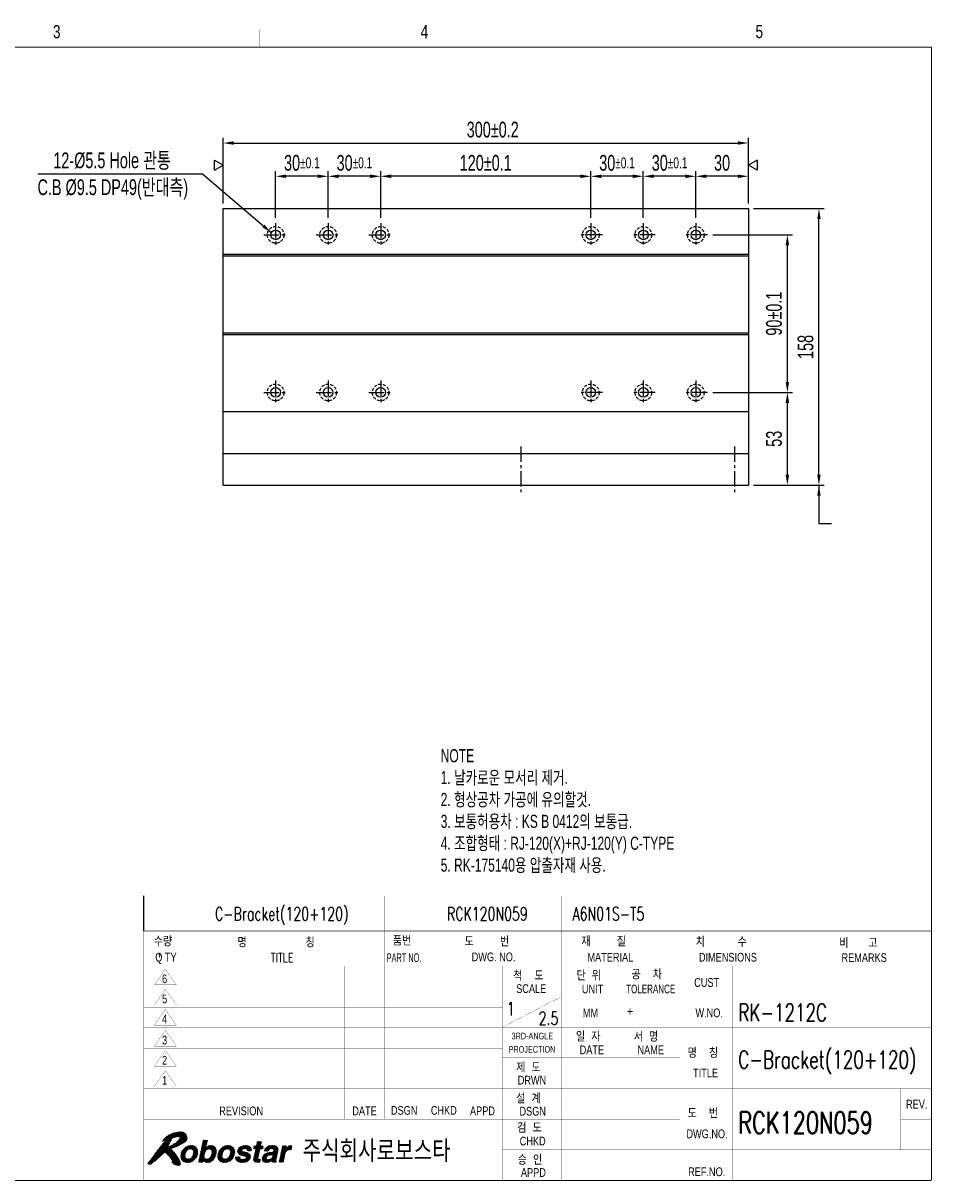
# Model space of a CAD drawing. Extents: x 8372 to 9333, y -7417 to -6742.
# Tile 2 of 2: x 8814 to 9333, y -7404 to -6742. Entities that reach past the tile are written whole.
import ezdxf
from ezdxf.enums import TextEntityAlignment as Align

# ---------------------------------------------------------------- set-up
doc = ezdxf.new("R2010")
doc.units = 0
doc.header["$LTSCALE"] = 7
doc.header["$MEASUREMENT"] = 0
doc.linetypes.add('CENTER', pattern=[2, 1.25, -0.25, 0.25, -0.25])
doc.linetypes.add('HIDDEN', pattern=[0.375, 0.25, -0.125])
doc.layers.get('0').update_dxf_attribs({"linetype": 'CONTINUOUS'})
doc.layers.get('DEFPOINTS').update_dxf_attribs({"linetype": 'CONTINUOUS'})
for name, color, linetype in [('1', 3, 'CENTER'), ('3', 4, 'CONTINUOUS'), ('CENTERLINE', 3, 'CENTER'), ('CL', 3, 'CENTER'), ('DIM', 4, 'CONTINUOUS'), ('DIMENSION', 4, 'CONTINUOUS'), ('HIDDENLINE', 5, 'HIDDEN')]:
    doc.layers.add(name, color=color, linetype=linetype)
doc.styles.add('GHS', font='romans.shx', dxfattribs={"bigfont": 'ghs.shx'})
doc.styles.add('HS', font='txt.shx', dxfattribs={"width": 0.8, "bigfont": 'hs.shx'})
doc.styles.add('KESTD1', font='simplex.shx', dxfattribs={"width": 0.7, "bigfont": 'hgs.shx'})
doc.styles.add('ROMANS', font='ROMANS.shx', dxfattribs={"width": 0.8})
doc.styles.get("Standard").update_dxf_attribs({"font": 'Gulim.ttf', "width": 0.7})
doc.dimstyles.new('A3', dxfattribs={"dimscale": 2, "dimtxt": 3, "dimasz": 2, "dimexe": 1, "dimexo": 1, "dimgap": 1, "dimtad": 1, "dimdec": 4, "dimdsep": 46, "dimtxsty": 'Standard', "dimcen": 2.5, "dimclrd": 4, "dimclre": 4, "dimclrt": 9, "dimazin": 2, "dimtfac": 1, "dimtdec": 4, "dimtmove": 0, "dimatfit": 3, "dimfxl": 0, "dimtolj": 1, "dimarcsym": 0})

# ---------------------------------------------------------------- blocks, each defined once
blk = doc.blocks.new('*X1')
at = {"color": 0}
for p, q in [((8.49, 5.4), (11.07, 7.98)), ((8.51, 5.59), (10.91, 7.99)), ((8.53, 5.79), (10.72, 7.98)), ((8.55, 5.98), (10.52, 7.96)), ((10.39, 7.12), (11.23, 7.96)), ((12.85, 5.52), (15.32, 7.98)), ((12.9, 5.74), (15.11, 7.96)), ((13.14, 6.86), (14.39, 8.11)), ((13.19, 7.09), (14.44, 8.34)), ((13.23, 7.31), (14.48, 8.56)), ((13.28, 7.54), (14.53, 8.79)), ((13.33, 7.76), (14.58, 9.01)), ((13.38, 7.99), (14.6, 9.21)), ((13.42, 8.21), (14.42, 9.21)), ((13.47, 8.44), (14.24, 9.21)), ((13.52, 8.66), (14.07, 9.21)), ((13.57, 8.88), (13.89, 9.21)), ((13.62, 9.11), (13.71, 9.21)), ((14.54, 7.03), (15.5, 7.99)), ((14.81, 7.12), (15.66, 7.97)), ((15.01, 7.14), (15.81, 7.95)), ((16.95, 5.55), (19.39, 7.99)), ((16.97, 5.74), (19.21, 7.98)), ((16.98, 5.94), (19.01, 7.96)), ((17.04, 6.17), (18.81, 7.94)), ((18.58, 7), (19.55, 7.97)), ((18.88, 7.13), (19.71, 7.95)), ((21.49, 6.55), (22.9, 7.96)), ((21.51, 6.39), (23.09, 7.98)), ((21.52, 6.23), (23.28, 7.99)), ((21.59, 6.13), (23.45, 7.99)), ((22.87, 7.23), (23.62, 7.98)), ((23.07, 7.25), (23.77, 7.95)), ((25.14, 7.2), (26.85, 8.91)), ((25.31, 7.2), (26.97, 8.85)), ((25.49, 7.2), (26.92, 8.63)), ((25.53, 6.71), (26.78, 7.95)), ((25.58, 6.93), (26.83, 8.18)), ((25.63, 7.15), (26.88, 8.4)), ((25.82, 8.05), (26.67, 8.91)), ((25.86, 8.28), (26.5, 8.91)), ((25.91, 8.5), (26.32, 8.91)), ((25.96, 8.73), (26.14, 8.91)), ((27.64, 6.69), (28.89, 7.94)), ((27.81, 6.69), (29.1, 7.98)), ((27.99, 6.69), (29.29, 7.99)), ((28.17, 6.69), (29.47, 8)), ((28.34, 6.69), (29.64, 7.99)), ((29.02, 7.19), (29.81, 7.98)), ((29.22, 7.21), (29.95, 7.95)), ((31.21, 5.32), (33.89, 7.99)), ((31.26, 5.54), (33.71, 7.99)), ((31.31, 5.76), (33.51, 7.97)), ((8.52, 5.25), (9.68, 6.41)), ((8.55, 5.1), (9.59, 6.15)), ((8.58, 4.96), (9.54, 5.92)), ((8.62, 6.23), (10.31, 7.92)), ((8.64, 4.84), (9.52, 5.72)), ((8.7, 6.49), (10.04, 7.84)), ((8.7, 4.73), (9.52, 5.54)), ((8.77, 4.61), (9.54, 5.39)), ((8.88, 6.84), (9.71, 7.68)), ((9.99, 4.07), (12.42, 6.5)), ((10.17, 4.08), (12.4, 6.3)), ((10.37, 4.1), (12.38, 6.1)), ((10.58, 4.12), (12.32, 5.87)), ((10.6, 7.15), (11.38, 7.94)), ((10.78, 7.16), (11.51, 7.89)), ((10.84, 4.21), (12.23, 5.6)), ((10.93, 7.13), (11.64, 7.84)), ((11.05, 5.31), (12.42, 6.68)), ((11.06, 7.09), (11.77, 7.79)), ((11.17, 7.02), (11.87, 7.71)), ((11.26, 6.93), (11.96, 7.64)), ((11.26, 5.69), (12.4, 6.83)), ((11.33, 6.82), (12.06, 7.56)), ((11.34, 5.95), (12.37, 6.98)), ((11.37, 6.69), (12.14, 7.46)), ((11.38, 6.17), (12.34, 7.12)), ((11.4, 6.54), (12.21, 7.35)), ((11.4, 6.36), (12.28, 7.24)), ((12.57, 4.17), (13.86, 5.46)), ((12.61, 4.39), (13.85, 5.63)), ((12.66, 4.62), (13.87, 5.83)), ((12.71, 4.84), (13.91, 6.05)), ((12.73, 4.16), (13.89, 5.32)), ((12.76, 5.07), (13.99, 6.3)), ((12.8, 5.29), (14.14, 6.63)), ((12.95, 5.97), (14.85, 7.87)), ((13, 6.19), (14.24, 7.44)), ((13.04, 6.42), (14.29, 7.66)), ((13.09, 6.64), (14.34, 7.89)), ((14.27, 4.1), (16.65, 6.49)), ((14.41, 4.07), (16.63, 6.29)), ((14.58, 4.06), (16.6, 6.09)), ((14.78, 4.09), (16.54, 5.84)), ((14.99, 4.12), (16.46, 5.59)), ((15.16, 7.12), (15.94, 7.9)), ((15.19, 5.21), (16.67, 6.68)), ((15.29, 7.08), (16.06, 7.84)), ((15.4, 7.01), (16.18, 7.79)), ((15.46, 5.65), (16.65, 6.84)), ((15.49, 6.91), (16.27, 7.7)), ((15.55, 6.81), (16.36, 7.61)), ((15.55, 5.92), (16.63, 7)), ((15.59, 6.67), (16.44, 7.52)), ((15.6, 6.14), (16.61, 7.15)), ((15.62, 6.51), (16.5, 7.4)), ((15.62, 6.34), (16.55, 7.27)), ((16.94, 5.37), (18.28, 6.71)), ((16.97, 5.22), (18.1, 6.34)), ((17, 5.07), (18.02, 6.09)), ((17.03, 4.92), (17.98, 5.87)), ((17.09, 4.81), (17.96, 5.68)), ((17.13, 6.43), (18.55, 7.86)), ((17.16, 4.7), (17.96, 5.5)), ((17.23, 4.59), (17.99, 5.36)), ((17.25, 6.73), (18.26, 7.74)), ((18.31, 4.08), (20.87, 6.64)), ((18.47, 4.06), (20.85, 6.45)), ((18.66, 4.08), (20.84, 6.25)), ((18.86, 4.1), (20.82, 6.06)), ((19.08, 4.15), (20.74, 5.8)), ((19.09, 7.16), (19.86, 7.92)), ((19.26, 7.15), (19.98, 7.88)), ((19.34, 4.23), (20.65, 5.54)), ((19.41, 7.13), (20.11, 7.83)), ((19.53, 7.07), (20.24, 7.77)), ((19.64, 7), (20.33, 7.7)), ((19.67, 5.62), (20.84, 6.79)), ((19.72, 6.91), (20.43, 7.62)), ((19.77, 5.89), (20.82, 6.94)), ((19.79, 6.79), (20.53, 7.54)), ((19.82, 6.65), (20.6, 7.43)), ((19.82, 6.12), (20.79, 7.09)), ((19.84, 6.32), (20.73, 7.21)), ((19.85, 6.5), (20.67, 7.32)), ((21.04, 5.04), (21.35, 5.36)), ((21.04, 5.22), (21.18, 5.36)), ((21.05, 4.87), (21.53, 5.36)), ((21.1, 4.75), (21.71, 5.36)), ((21.15, 4.62), (21.88, 5.36)), ((21.22, 4.52), (22.05, 5.35)), ((21.47, 6.72), (22.69, 7.93)), ((21.54, 6.96), (22.42, 7.84)), ((21.69, 6.04), (22.49, 6.84)), ((21.78, 5.96), (22.55, 6.73)), ((21.79, 7.38), (22.01, 7.61)), ((21.87, 5.87), (22.64, 6.65)), ((22, 5.82), (22.78, 6.6)), ((22.13, 5.78), (22.91, 6.56)), ((22.26, 5.73), (23.05, 6.52)), ((22.39, 5.69), (23.19, 6.49)), ((22.53, 5.65), (23.34, 6.46)), ((22.54, 4.06), (24.39, 5.92)), ((22.68, 5.62), (23.48, 6.42)), ((22.72, 4.07), (24.43, 5.78)), ((22.82, 5.59), (23.62, 6.38)), ((22.91, 4.08), (24.45, 5.62)), ((22.97, 5.55), (23.75, 6.34)), ((23.1, 5.51), (23.88, 6.29)), ((23.13, 4.13), (24.47, 5.46)), ((23.23, 5.47), (24.01, 6.24)), ((23.24, 7.24), (23.92, 7.92)), ((23.35, 5.41), (24.12, 6.17)), ((23.4, 7.22), (24.05, 7.88)), ((23.41, 5.29), (24.21, 6.09)), ((23.44, 5.15), (24.3, 6.01)), ((23.53, 7.18), (24.17, 7.82)), ((23.63, 7.1), (24.29, 7.77)), ((23.68, 6.98), (24.38, 7.68)), ((23.7, 6.82), (24.48, 7.6)), ((23.82, 6.76), (24.55, 7.49)), ((23.99, 6.76), (24.6, 7.37)), ((24.17, 6.76), (24.65, 7.24)), ((24.35, 6.76), (24.66, 7.07)), ((24.52, 6.76), (24.66, 6.9)), ((25.12, 4.7), (26.35, 5.93)), ((25.13, 4.54), (26.3, 5.71)), ((25.15, 4.91), (26.4, 6.16)), ((25.17, 7.41), (25.66, 7.9)), ((25.18, 4.41), (26.25, 5.49)), ((25.2, 5.13), (26.45, 6.38)), ((25.22, 7.63), (25.49, 7.9)), ((25.24, 5.36), (26.49, 6.61)), ((25.27, 7.86), (25.31, 7.9)), ((25.29, 5.58), (26.54, 6.83)), ((25.34, 5.81), (26.59, 7.06)), ((25.39, 6.03), (27.25, 7.9)), ((25.44, 6.26), (27.08, 7.9)), ((25.48, 6.48), (26.9, 7.9)), ((26.73, 7.2), (27.37, 7.83)), ((26.9, 7.2), (27.32, 7.61)), ((27.07, 4.89), (28.55, 6.36)), ((27.08, 7.2), (27.27, 7.38)), ((27.09, 4.72), (28.75, 6.39)), ((27.09, 5.08), (28.33, 6.32)), ((27.12, 4.58), (28.96, 6.42)), ((27.15, 5.32), (28.09, 6.26)), ((27.18, 4.46), (29.17, 6.45)), ((27.3, 5.64), (27.76, 6.1)), ((27.61, 6.84), (28.66, 7.89)), ((27.74, 7.15), (28.37, 7.77)), ((28.42, 4.11), (30.63, 6.32)), ((28.61, 5.72), (29.37, 6.48)), ((28.67, 4.19), (30.58, 6.1)), ((28.84, 5.77), (30.64, 7.57)), ((29.04, 4.39), (30.53, 5.87)), ((29.05, 5.8), (30.7, 7.45)), ((29.27, 5.85), (30.75, 7.33)), ((29.31, 4.48), (30.48, 5.65)), ((29.31, 4.3), (30.43, 5.42)), ((29.38, 7.2), (30.1, 7.92)), ((29.38, 5.25), (30.67, 6.54)), ((29.5, 5.55), (30.72, 6.77)), ((29.53, 7.17), (30.23, 7.87)), ((29.55, 5.77), (30.75, 6.98)), ((29.56, 5.96), (30.76, 7.16)), ((29.65, 7.12), (30.35, 7.82)), ((29.73, 7.02), (30.46, 7.75)), ((29.76, 6.87), (30.56, 7.67)), ((30.97, 4.19), (32.22, 5.44)), ((31.02, 4.42), (32.27, 5.67)), ((31.07, 4.64), (32.32, 5.89)), ((31.12, 4.87), (32.37, 6.12)), ((31.16, 5.09), (32.45, 6.38)), ((31.36, 5.99), (33.25, 7.89)), ((31.4, 6.21), (32.6, 7.41)), ((31.45, 6.44), (32.65, 7.63)), ((31.5, 6.66), (32.69, 7.86)), ((31.55, 6.89), (32.56, 7.9)), ((31.59, 7.11), (32.38, 7.9)), ((31.64, 7.34), (32.2, 7.9)), ((31.69, 7.56), (32.03, 7.9)), ((31.74, 7.79), (31.85, 7.9)), ((32.98, 6.91), (33.92, 7.85)), ((33.22, 6.97), (33.87, 7.62)), ((33.42, 6.99), (33.83, 7.4)), ((33.6, 7), (33.78, 7.18)), ((8.84, 4.51), (9.58, 5.25)), ((8.94, 4.44), (9.65, 5.14)), ((9.04, 4.36), (9.73, 5.05)), ((9.14, 4.28), (9.84, 4.98)), ((9.26, 4.23), (9.97, 4.93)), ((9.39, 4.18), (10.12, 4.91)), ((9.52, 4.13), (10.29, 4.9)), ((9.67, 4.1), (10.5, 4.93)), ((9.83, 4.09), (10.82, 5.07)), ((11.15, 4.34), (12.09, 5.28)), ((12.91, 4.16), (13.94, 5.19)), ((13.09, 4.16), (14.01, 5.09)), ((13.26, 4.16), (13.6, 4.49)), ((13.44, 4.16), (13.55, 4.27)), ((13.67, 4.57), (14.1, 5)), ((13.73, 4.45), (14.21, 4.93)), ((13.81, 4.36), (14.35, 4.9)), ((13.9, 4.27), (14.51, 4.87)), ((14.01, 4.2), (14.71, 4.9)), ((14.13, 4.15), (15.04, 5.05)), ((15.25, 4.2), (16.31, 5.27)), ((15.69, 4.46), (16.01, 4.79)), ((17.31, 4.5), (18.04, 5.23)), ((17.41, 4.42), (18.11, 5.12)), ((17.51, 4.34), (18.2, 5.03)), ((17.61, 4.26), (18.31, 4.96)), ((17.74, 4.22), (18.45, 4.93)), ((17.87, 4.17), (18.6, 4.9)), ((17.99, 4.12), (18.79, 4.91)), ((18.15, 4.1), (18.99, 4.94)), ((19.7, 4.41), (20.46, 5.17)), ((21.31, 4.43), (22.05, 5.17)), ((21.4, 4.35), (22.09, 5.04)), ((21.52, 4.29), (22.18, 4.94)), ((21.64, 4.23), (22.29, 4.88)), ((21.76, 4.17), (22.43, 4.84)), ((21.91, 4.14), (22.58, 4.82)), ((22.05, 4.11), (22.75, 4.81)), ((22.2, 4.09), (22.94, 4.82)), ((22.37, 4.07), (23.19, 4.9)), ((23.37, 4.19), (24.45, 5.27)), ((23.65, 4.3), (24.34, 4.98)), ((25.25, 4.31), (26.21, 5.26)), ((25.35, 4.23), (26.17, 5.04)), ((25.49, 4.19), (26.22, 4.92)), ((25.62, 4.14), (26.35, 4.87)), ((25.79, 4.13), (26.52, 4.86)), ((25.95, 4.12), (26.7, 4.87)), ((26.13, 4.12), (26.7, 4.69)), ((26.31, 4.12), (26.65, 4.47)), ((26.49, 4.13), (26.6, 4.24)), ((27.25, 4.36), (28.09, 5.2)), ((27.34, 4.27), (28.09, 5.02)), ((27.44, 4.2), (28.15, 4.9)), ((27.57, 4.14), (28.24, 4.82)), ((27.7, 4.1), (28.37, 4.77)), ((27.85, 4.08), (28.55, 4.77)), ((28.02, 4.06), (28.77, 4.82)), ((28.21, 4.08), (29.08, 4.95)), ((29.35, 4.16), (30.39, 5.2)), ((29.53, 4.16), (30.34, 4.97)), ((29.7, 4.16), (30.3, 4.76)), ((29.88, 4.16), (30.28, 4.56)), ((30.06, 4.16), (30.31, 4.41)), ((30.23, 4.16), (30.39, 4.32)), ((31.12, 4.16), (32.18, 5.22)), ((31.29, 4.16), (32.13, 4.99)), ((31.47, 4.16), (32.08, 4.77)), ((31.65, 4.16), (32.03, 4.54)), ((31.82, 4.16), (31.98, 4.32))]:
    blk.add_line(p, q, dxfattribs=at)
blk = doc.blocks.new('*X2')
at = {"color": 0}
for p, q in [((2.13, 5.4), (7.75, 11.03)), ((2.6, 6.05), (7.53, 10.98)), ((3.09, 6.72), (7.3, 10.93)), ((3.62, 7.42), (7.08, 10.88)), ((4.25, 8.23), (6.86, 10.84)), ((4.83, 8.99), (6.55, 10.71)), ((5.05, 6.2), (9.58, 10.73)), ((5.15, 6.12), (9.65, 10.62)), ((6.55, 9.65), (7.97, 11.06)), ((6.85, 9.77), (8.18, 11.1)), ((7.1, 9.84), (8.37, 11.11)), ((7.32, 9.89), (8.55, 11.11)), ((7.53, 9.92), (8.72, 11.11)), ((7.73, 9.94), (8.87, 11.08)), ((7.92, 9.96), (9.01, 11.05)), ((8.11, 9.97), (9.15, 11.01)), ((8.22, 9.54), (9.49, 10.81)), ((8.25, 9.93), (9.26, 10.94)), ((8.29, 9.8), (9.37, 10.88)), ((1.02, 3.77), (6.2, 8.94)), ((1.09, 4.01), (6.36, 9.27)), ((1.16, 3.72), (6.04, 8.6)), ((1.3, 3.69), (5.87, 8.26)), ((1.64, 4.74), (6.53, 9.63)), ((4.36, 8.87), (5.87, 10.38)), ((4.5, 9.19), (5.44, 10.12)), ((4.79, 9.12), (6.22, 10.55)), ((4.84, 6.34), (6.57, 8.07)), ((4.94, 6.27), (7.07, 8.4)), ((6.53, 7.33), (9.72, 10.52)), ((6.82, 7.44), (9.78, 10.4)), ((7.12, 7.56), (9.84, 10.28)), ((7.43, 7.69), (9.88, 10.15)), ((7.76, 7.85), (9.92, 10.01)), ((8.1, 8.01), (9.95, 9.86)), ((8.47, 8.2), (9.95, 9.69)), ((8.87, 8.43), (9.95, 9.51)), ((9.32, 8.7), (9.89, 9.27)), ((1.45, 3.66), (5.66, 7.87)), ((1.62, 3.65), (5.61, 7.64)), ((2.49, 4.35), (5.89, 7.74)), ((3.53, 5.21), (4.72, 6.4)), ((4.73, 6.41), (6.2, 7.88)), ((5.25, 6.04), (6.34, 7.14)), ((5.34, 5.96), (6.44, 7.06)), ((5.44, 5.88), (6.53, 6.97)), ((5.54, 5.8), (6.62, 6.89)), ((5.62, 5.71), (6.71, 6.8)), ((5.71, 5.62), (6.79, 6.71)), ((5.8, 5.54), (6.88, 6.62)), ((5.89, 5.45), (6.96, 6.52)), ((5.97, 5.35), (7.05, 6.43)), ((6.04, 5.25), (7.13, 6.33)), ((6.12, 5.15), (7.2, 6.23)), ((6.2, 5.05), (7.28, 6.13)), ((6.27, 4.94), (7.36, 6.03)), ((6.33, 4.83), (7.44, 5.93)), ((6.4, 4.72), (7.51, 5.83)), ((6.46, 4.61), (7.58, 5.72)), ((6.51, 4.48), (7.65, 5.62)), ((6.56, 4.36), (7.72, 5.51)), ((6.57, 4.01), (7.86, 5.29)), ((6.61, 4.23), (7.79, 5.4)), ((6.49, 4.11), (6.54, 4.15)), ((6.65, 3.92), (7.92, 5.18)), ((6.74, 3.83), (7.99, 5.07)), ((6.83, 3.74), (8.05, 4.96)), ((6.92, 3.65), (8.12, 4.85)), ((7.05, 3.6), (8.18, 4.73)), ((7.2, 3.58), (8.24, 4.62)), ((7.34, 3.54), (8.3, 4.5)), ((7.48, 3.51), (8.35, 4.37)), ((7.62, 3.47), (8.37, 4.22)), ((7.77, 3.44), (8.4, 4.07)), ((7.93, 3.42), (8.43, 3.92)), ((8.13, 3.44), (8.44, 3.75))]:
    blk.add_line(p, q, dxfattribs=at)
blk = doc.blocks.new('LOGO-ROBOSTAR')
at = {"color": 230, "const_width": 0.00973}
for points in [[(9.53, 10.79), (9.13, 11.02), (8.68, 11.12), (8.21, 11.1), (7.73, 11.02), (7.27, 10.92), (6.83, 10.83), (6.33, 10.61), (5.82, 10.35), (5.33, 10.06), (4.89, 9.7), (4.53, 9.27), (4.31, 8.74), (4.38, 8.82), (4.46, 8.88), (4.54, 8.94), (4.62, 9), (4.7, 9.06), (4.78, 9.12), (4.81, 9.1), (4.83, 9.07), (4.83, 9.04), (4.83, 9), (4.83, 8.96), (4.83, 8.93), (4.15, 8.1), (3.49, 7.26), (2.85, 6.39), (2.22, 5.52), (1.58, 4.66), (0.93, 3.8), (1.07, 3.75), (1.2, 3.71), (1.35, 3.68), (1.49, 3.66), (1.64, 3.65), (1.79, 3.66), (2.27, 4.16), (2.78, 4.6), (3.3, 5.02), (3.81, 5.44), (4.29, 5.9), (4.73, 6.42), (5.14, 6.14), (5.53, 5.81), (5.89, 5.45), (6.2, 5.05), (6.46, 4.62), (6.63, 4.18), (6.61, 4.14), (6.58, 4.14), (6.55, 4.15), (6.52, 4.16), (6.48, 4.18), (6.44, 4.18), (6.51, 4.08), (6.59, 3.98), (6.68, 3.89), (6.78, 3.79), (6.87, 3.7), (6.97, 3.61), (7.21, 3.58), (7.45, 3.52), (7.69, 3.45), (7.93, 3.42), (8.16, 3.45), (8.39, 3.56), (8.43, 3.71), (8.44, 3.85), (8.42, 3.99), (8.39, 4.13), (8.36, 4.28), (8.34, 4.42), (8.07, 4.93), (7.77, 5.43), (7.44, 5.93), (7.08, 6.4), (6.68, 6.83), (6.25, 7.22), (6.85, 7.45), (7.44, 7.7), (8.01, 7.97), (8.58, 8.26), (9.13, 8.58), (9.67, 8.93), (9.87, 9.21), (9.96, 9.53), (9.95, 9.87), (9.87, 10.21), (9.72, 10.52)], [(8.2, 9.45), (7.81, 9.02), (7.39, 8.64), (6.95, 8.3), (6.48, 8.02), (6, 7.79), (5.5, 7.6), (5.7, 7.93), (5.88, 8.27), (6.04, 8.61), (6.21, 8.96), (6.37, 9.3), (6.54, 9.64), (6.8, 9.75), (7.06, 9.83), (7.34, 9.89), (7.62, 9.93), (7.91, 9.96), (8.2, 9.97), (8.28, 9.91), (8.3, 9.83), (8.28, 9.74), (8.25, 9.64), (8.22, 9.55)]]:
    blk.add_lwpolyline(points, close=True, dxfattribs=at)
at = {"color": 5, "const_width": 0.00973}
for points in [[(10.04, 4.06), (9.56, 4.11), (9.15, 4.27), (8.81, 4.54), (8.59, 4.92), (8.49, 5.42), (8.55, 6.03), (8.75, 6.64), (9.06, 7.14), (9.45, 7.52), (9.89, 7.79), (10.38, 7.94), (10.88, 8), (11.36, 7.94), (11.78, 7.79), (12.11, 7.52), (12.34, 7.14), (12.43, 6.64), (12.37, 6.03), (12.17, 5.42), (11.86, 4.92), (11.48, 4.54), (11.03, 4.27), (10.54, 4.11)], [(14.24, 7.41), (14.25, 7.41), (14.37, 7.54), (14.52, 7.67), (14.7, 7.79), (14.91, 7.9), (15.16, 7.97), (15.46, 8), (15.85, 7.94), (16.18, 7.78), (16.44, 7.52), (16.61, 7.15), (16.67, 6.66), (16.6, 6.07), (16.46, 5.57), (16.23, 5.09), (15.94, 4.68), (15.56, 4.36), (15.12, 4.14), (14.6, 4.06), (14.4, 4.08), (14.2, 4.12), (14.02, 4.19), (13.87, 4.3), (13.73, 4.44), (13.64, 4.63), (13.63, 4.63), (13.53, 4.16), (12.56, 4.16), (13.64, 9.21), (14.62, 9.21)], [(18.49, 4.06), (18.01, 4.11), (17.59, 4.27), (17.25, 4.54), (17.03, 4.92), (16.93, 5.42), (16.99, 6.03), (17.2, 6.64), (17.5, 7.14), (17.89, 7.52), (18.34, 7.79), (18.82, 7.94), (19.32, 8), (19.8, 7.94), (20.22, 7.79), (20.55, 7.52), (20.78, 7.14), (20.87, 6.64), (20.81, 6.03), (20.61, 5.42), (20.31, 4.92), (19.92, 4.54), (19.47, 4.27), (18.99, 4.11)], [(23.7, 6.76), (23.7, 6.88), (23.68, 6.99), (23.63, 7.1), (23.53, 7.18), (23.37, 7.23), (23.15, 7.25), (22.91, 7.24), (22.74, 7.19), (22.62, 7.13), (22.54, 7.05), (22.49, 6.97), (22.46, 6.89), (22.59, 6.66), (23, 6.53), (23.53, 6.41), (24.06, 6.23), (24.42, 5.9), (24.48, 5.35), (24.3, 4.87), (24.01, 4.53), (23.65, 4.3), (23.27, 4.15), (22.89, 4.08), (22.57, 4.06), (22.15, 4.09), (21.75, 4.18), (21.42, 4.33), (21.17, 4.58), (21.03, 4.91), (21.04, 5.36), (22.05, 5.36), (22.04, 5.2), (22.07, 5.07), (22.15, 4.96), (22.28, 4.88), (22.48, 4.83), (22.75, 4.81), (22.98, 4.83), (23.15, 4.88), (23.29, 4.95), (23.38, 5.03), (23.43, 5.12), (23.46, 5.19), (23.34, 5.43), (22.94, 5.56), (22.4, 5.68), (21.88, 5.86), (21.53, 6.19), (21.47, 6.75), (21.56, 7.03), (21.73, 7.31), (21.97, 7.58), (22.3, 7.79), (22.72, 7.94), (23.25, 8), (23.62, 7.98), (23.97, 7.91), (24.29, 7.77), (24.53, 7.55), (24.66, 7.22), (24.66, 6.76)], [(26.77, 7.9), (27.38, 7.9), (27.23, 7.2), (26.62, 7.2), (26.19, 5.17), (26.17, 5.07), (26.17, 4.99), (26.19, 4.93), (26.25, 4.89), (26.36, 4.87), (26.53, 4.86), (26.56, 4.86), (26.6, 4.87), (26.63, 4.87), (26.67, 4.87), (26.7, 4.87), (26.74, 4.88), (26.58, 4.13), (26.5, 4.13), (26.42, 4.13), (26.34, 4.12), (26.27, 4.12), (26.19, 4.12), (26.11, 4.12), (25.99, 4.12), (25.62, 4.14), (25.37, 4.22), (25.21, 4.34), (25.13, 4.5), (25.12, 4.7), (25.15, 4.93), (25.64, 7.2), (25.13, 7.2), (25.28, 7.9), (25.78, 7.9), (26, 8.91), (26.98, 8.91)], [(30.32, 4.89), (30.29, 4.7), (30.28, 4.55), (30.29, 4.45), (30.32, 4.38), (30.36, 4.34), (30.42, 4.31), (30.38, 4.16), (29.32, 4.16), (29.32, 4.24), (29.31, 4.31), (29.31, 4.37), (29.31, 4.43), (29.32, 4.51), (29.33, 4.6), (29.18, 4.48), (29.01, 4.36), (28.81, 4.25), (28.58, 4.15), (28.31, 4.09), (28, 4.06), (27.73, 4.09), (27.48, 4.17), (27.28, 4.32), (27.13, 4.53), (27.07, 4.8), (27.1, 5.15), (27.2, 5.49), (27.37, 5.77), (27.58, 5.99), (27.84, 6.16), (28.13, 6.28), (28.44, 6.35), (29.35, 6.48), (29.43, 6.49), (29.52, 6.52), (29.6, 6.56), (29.67, 6.61), (29.72, 6.68), (29.76, 6.77), (29.77, 6.95), (29.71, 7.07), (29.61, 7.15), (29.48, 7.19), (29.34, 7.21), (29.21, 7.21), (28.99, 7.19), (28.82, 7.12), (28.69, 7.03), (28.6, 6.92), (28.54, 6.8), (28.49, 6.69), (27.54, 6.69), (27.76, 7.18), (28.04, 7.54), (28.36, 7.77), (28.73, 7.91), (29.11, 7.98), (29.49, 8), (29.78, 7.98), (30.1, 7.92), (30.39, 7.8), (30.63, 7.6), (30.76, 7.31), (30.75, 6.91)], [(31.76, 7.9), (32.7, 7.9), (32.57, 7.25), (32.58, 7.25), (32.72, 7.44), (32.88, 7.61), (33.05, 7.77), (33.25, 7.89), (33.49, 7.97), (33.76, 8), (33.8, 8), (33.83, 7.99), (33.86, 7.99), (33.89, 7.99), (33.92, 7.99), (33.95, 7.98), (33.74, 6.99), (33.7, 6.99), (33.65, 6.99), (33.6, 7), (33.55, 7), (33.51, 7), (33.46, 7), (33.12, 6.96), (32.86, 6.86), (32.66, 6.71), (32.52, 6.52), (32.42, 6.32), (32.36, 6.11), (31.95, 4.16), (30.97, 4.16)], [(10.7, 7.17), (10.36, 7.12), (10.09, 6.98), (9.89, 6.78), (9.73, 6.54), (9.63, 6.28), (9.56, 6.03), (9.52, 5.78), (9.52, 5.52), (9.57, 5.28), (9.69, 5.08), (9.9, 4.94), (10.22, 4.89), (10.56, 4.94), (10.83, 5.08), (11.04, 5.28), (11.19, 5.52), (11.29, 5.78), (11.36, 6.03), (11.4, 6.28), (11.4, 6.54), (11.35, 6.78), (11.23, 6.98), (11.02, 7.12)], [(14.98, 7.15), (14.68, 7.1), (14.43, 6.97), (14.23, 6.77), (14.08, 6.52), (13.96, 6.24), (13.88, 5.95), (13.85, 5.67), (13.86, 5.42), (13.93, 5.2), (14.06, 5.03), (14.25, 4.91), (14.53, 4.87), (14.82, 4.92), (15.06, 5.07), (15.25, 5.27), (15.4, 5.51), (15.51, 5.76), (15.58, 6), (15.62, 6.29), (15.62, 6.56), (15.56, 6.8), (15.44, 6.98), (15.25, 7.1)], [(19.15, 7.17), (18.8, 7.12), (18.54, 6.98), (18.33, 6.78), (18.18, 6.54), (18.07, 6.28), (18, 6.03), (17.97, 5.78), (17.96, 5.52), (18.01, 5.28), (18.13, 5.08), (18.34, 4.94), (18.66, 4.89), (19, 4.94), (19.27, 5.08), (19.48, 5.28), (19.63, 5.52), (19.74, 5.78), (19.8, 6.03), (19.84, 6.28), (19.85, 6.54), (19.8, 6.78), (19.68, 6.98), (19.46, 7.12)], [(29.59, 5.98), (29.53, 5.94), (29.45, 5.91), (29.35, 5.87), (29.23, 5.84), (29.07, 5.81), (28.88, 5.78), (28.7, 5.74), (28.53, 5.69), (28.38, 5.62), (28.25, 5.53), (28.15, 5.39), (28.09, 5.21), (28.08, 5.06), (28.11, 4.94), (28.17, 4.86), (28.26, 4.8), (28.36, 4.77), (28.45, 4.76), (28.68, 4.79), (28.89, 4.85), (29.1, 4.96), (29.27, 5.11), (29.41, 5.29), (29.49, 5.5)]]:
    blk.add_lwpolyline(points, close=True, dxfattribs=at)
at = {"color": 230, "linetype": 'Continuous'}
blk.add_blockref('*X2', (0, 0), dxfattribs=at)
at = {"color": 5, "linetype": 'Continuous'}
blk.add_blockref('*X1', (0, 0), dxfattribs=at)
at = {"style": 'GHS', "width": 0.8}
blk.add_text('주식회사로보스타', height=5, dxfattribs=at).set_placement((36.32, 4.19))
blk = doc.blocks.new('A3-DJ')
for points, const_width in [([(30, 269), (410, 269)], 0.2), ([(410, 269), (410, 10)], 0.2), ([(230, 67), (410, 67)], 0.1), ([(230, 67), (230, 10)], 0.1), ([(30, 10), (410, 10)], 0.2)]:
    blk.add_lwpolyline(points, dxfattribs=dict(const_width=const_width))
at = {"layer": '3'}
blk.add_line((230, 75), (230, 67), dxfattribs=at)
at = {"layer": '3', "const_width": 0.05}
for points in [[(256.5, 273), (256.5, 269)], [(333, 273), (333, 269)], [(230, 75), (410, 75)], [(240, 75), (240, 31)], [(285, 75), (285, 24)], [(294, 75), (294, 24)], [(325.5, 75), (325.5, 10)], [(348, 75), (348, 59)], [(379, 67), (379, 59)], [(230, 59), (410, 59)], [(235, 58.3), (232.5, 54.7)], [(237.5, 54.7), (235, 58.3)], [(276, 59), (276, 24)], [(303, 59), (303, 24)], [(312, 59), (312, 10)], [(339, 59), (339, 10)], [(352.5, 59), (352.5, 10)], [(364.5, 59), (364.5, 10)], [(230, 54.2), (312, 54.2)], [(232.5, 54.7), (237.5, 54.7)], [(235, 53.7), (232.5, 50.1)], [(237.5, 50.1), (235, 53.7)], [(312, 52), (410, 52)], [(325.5, 52), (312, 45)], [(230, 49.6), (312, 49.6)], [(232.5, 50.1), (237.5, 50.1)], [(235, 49.1), (232.5, 45.5)], [(237.5, 45.5), (235, 49.1)], [(230, 45), (410, 45)], [(232.5, 45.5), (237.5, 45.5)], [(235, 44.3), (232.5, 40.7)], [(237.5, 40.7), (235, 44.3)], [(230, 40.2), (312, 40.2)], [(232.5, 40.7), (237.5, 40.7)], [(235, 39.7), (232.5, 36.1)], [(237.5, 36.1), (235, 39.7)], [(312, 38), (352.5, 38)], [(230, 35.6), (312, 35.6)], [(232.5, 36.1), (237.5, 36.1)], [(235, 35.1), (232.5, 31.5)], [(237.5, 31.5), (235, 35.1)], [(230, 31), (410, 31)], [(232.5, 31.5), (237.5, 31.5)], [(403, 31), (403, 17)], [(230, 24), (352.5, 24)], [(403, 24), (410, 24)], [(312, 17), (410, 17)]]:
    blk.add_lwpolyline(points, dxfattribs=at)
blk.add_blockref('LOGO-ROBOSTAR', (230, 10))
at = {"style": 'GHS'}
for s, p in [('수량', (232.32, 63.51)), ('명         칭', (251.47, 63.3)), ('품번', (286.96, 63.68)), ('도    번', (303.35, 63.48)), ('재    질', (330.03, 63.52)), ('치     수', (356.15, 63.4)), ('비   고', (388.96, 63.15)), ('공  차', (341.48, 55.96)), ('척  도', (314.43, 55.68)), ('단 위', (328.93, 55.71)), ('일 자', (328.8, 41.77)), ('서 명', (341.98, 41.72)), ('명  칭', (354.31, 38.03)), ('제 도', (315.12, 34.7)), ('설 계', (315.12, 27.63)), ('도  번', (354.29, 24.24)), ('검 도', (315.37, 20.92)), ('승 인', (315.49, 13.6))]:
    blk.add_text(s, height=2, dxfattribs=at).set_placement(p)
at = {"layer": '1', "color": 2, "linetype": 'Continuous', "style": 'ROMANS'}
blk.add_text(',', height=2, dxfattribs=at).set_placement((233.63, 62.23), align=Align.MIDDLE)
at = {"layer": '3'}
for s, height, width, p in [('3', 3, 0.8, (210.18, 272.54)), ('4', 3, 0.8, (294.18, 272.54)), ('5', 3, 0.8, (370.68, 272.54)), ('Q TY', 2, 0.8, (235.12, 60.75)), ('PART NO.', 2, 0.55, (289.52, 60.91)), ('DWG. NO.', 2, 0.8, (309.97, 61.08)), ('MATERIAL', 2, 0.8, (336.65, 61)), ('DIMENSIONS', 2, 0.8, (363.51, 61)), ('REMARKS', 2, 0.8, (394.64, 60.92)), ('6', 2, 0.8, (234.82, 56.07)), ('CUST', 2, 0.8, (358.65, 55.23)), ('SCALE', 2, 0.8, (318.57, 53.83)), ('UNIT', 2, 0.8, (332.59, 53.75)), ('TOLERANCE', 2, 0.7, (345.87, 53.75)), ('5', 2, 0.8, (234.82, 51.47)), ('4', 2, 0.8, (234.82, 46.87)), ('MM', 2, 0.8, (332.11, 48.28)), ('W.NO.', 2, 0.8, (359.23, 48.3)), ('3', 2, 0.8, (234.82, 42.07)), ('3RD-ANGLE', 1.5, 0.8, (318.83, 43)), ('PROJECTION', 1.5, 0.8, (318.75, 39.95)), ('DATE', 2, 0.8, (332.44, 39.84)), ('NAME', 2, 0.8, (345.88, 39.84)), ('2', 2, 0.8, (234.82, 37.47)), ('TITLE', 2, 0.8, (358.41, 34.56)), ('1', 2, 0.8, (234.82, 32.87)), ('DRWN', 2, 0.8, (318.75, 32.91)), ('REVISION', 2, 0.8, (252.3, 25.89)), ('DATE', 2, 0.8, (280.49, 25.89)), ('DSGN', 2, 0.8, (289.55, 26)), ('CHKD', 2, 0.8, (298.61, 26)), ('APPD', 2, 0.8, (307.44, 25.89)), ('DSGN', 2, 0.8, (318.91, 25.82)), ('REV.', 2, 0.8, (406.65, 27.42)), ('DWG.NO.', 2, 0.8, (358.74, 20.64)), ('CHKD', 2, 0.8, (318.91, 18.99)), ('REF.NO.', 2, 0.8, (358.66, 11.98)), ('APPD', 2, 0.8, (319.08, 11.81))]:
    blk.add_text(s, height=height, dxfattribs=dict(at, width=width)).set_placement(p, align=Align.MIDDLE)
at = {"layer": '3', "style": 'HS', "width": 0.8}
blk.add_text('TITLE', height=2, dxfattribs=at).set_placement((261.67, 60.91), align=Align.MIDDLE)
at = {"layer": '3'}
blk.add_text('+', height=2, dxfattribs=at).set_placement((341.14, 48.65), align=Align.MIDDLE)
blk = doc.blocks.new('*D30')
at = {"layer": 'DEFPOINTS', "color": 0}
for p in [(8958.44, -6829.65), (8958.44, -6856.38), (8988.44, -6856.38)]:
    blk.add_point(p, dxfattribs=at)
at = {"layer": 'DIMENSION', "color": 4, "lineweight": -2}
for p, q in [((8958.44, -6853.38), (8958.44, -6826.65)), ((8982.44, -6829.65), (8964.44, -6829.65)), ((8988.44, -6853.38), (8988.44, -6826.65))]:
    blk.add_line(p, q, dxfattribs=at)
at = {"layer": 'DIMENSION', "color": 4}
for points in [[(8964.44, -6828.65), (8964.44, -6830.65), (8958.44, -6829.65)], [(8982.44, -6828.65), (8982.44, -6830.65), (8988.44, -6829.65)]]:
    blk.add_solid(points, dxfattribs=at)
at = {"layer": 'DIMENSION', "color": 9, "insert": (8973.44, -6822.03), "char_height": 9, "attachment_point": 5}
blk.add_mtext('\\A1;30{\\H6.300000;±0.1}', dxfattribs=at)
blk = doc.blocks.new('*D29')
at = {"layer": 'DEFPOINTS', "color": 0}
for p in [(8988.44, -6829.65), (8988.44, -6856.38), (9018.44, -6856.38)]:
    blk.add_point(p, dxfattribs=at)
at = {"layer": 'DIMENSION', "color": 4, "lineweight": -2}
for p, q in [((8988.44, -6853.38), (8988.44, -6826.65)), ((9012.44, -6829.65), (8994.44, -6829.65)), ((9018.44, -6853.38), (9018.44, -6826.65))]:
    blk.add_line(p, q, dxfattribs=at)
at = {"layer": 'DIMENSION', "color": 4}
for points in [[(8994.44, -6828.65), (8994.44, -6830.65), (8988.44, -6829.65)], [(9012.44, -6828.65), (9012.44, -6830.65), (9018.44, -6829.65)]]:
    blk.add_solid(points, dxfattribs=at)
at = {"layer": 'DIMENSION', "color": 9, "insert": (9003.44, -6822.03), "char_height": 9, "attachment_point": 5}
blk.add_mtext('\\A1;30{\\H6.300000;±0.1}', dxfattribs=at)
blk = doc.blocks.new('*D28')
at = {"layer": 'DEFPOINTS', "color": 0}
for p in [(9018.44, -6829.65), (9018.44, -6856.38), (9138.44, -6855.63)]:
    blk.add_point(p, dxfattribs=at)
at = {"layer": 'DIMENSION', "color": 4, "lineweight": -2}
for p, q in [((9018.44, -6853.38), (9018.44, -6826.65)), ((9132.44, -6829.65), (9024.44, -6829.65)), ((9138.44, -6852.63), (9138.44, -6826.65))]:
    blk.add_line(p, q, dxfattribs=at)
at = {"layer": 'DIMENSION', "color": 4}
for points in [[(9024.44, -6828.65), (9024.44, -6830.65), (9018.44, -6829.65)], [(9132.44, -6828.65), (9132.44, -6830.65), (9138.44, -6829.65)]]:
    blk.add_solid(points, dxfattribs=at)
at = {"layer": 'DIMENSION', "color": 9, "insert": (9078.44, -6822.02), "char_height": 9, "attachment_point": 5}
blk.add_mtext('\\A1;120±0.1', dxfattribs=at)
blk = doc.blocks.new('*D27')
at = {"layer": 'DEFPOINTS', "color": 0}
for p in [(9138.44, -6829.65), (9138.44, -6856.38), (9168.44, -6856.38)]:
    blk.add_point(p, dxfattribs=at)
at = {"layer": 'DIMENSION', "color": 4, "lineweight": -2}
for p, q in [((9138.44, -6853.38), (9138.44, -6826.65)), ((9162.44, -6829.65), (9144.44, -6829.65)), ((9168.44, -6853.38), (9168.44, -6826.65))]:
    blk.add_line(p, q, dxfattribs=at)
at = {"layer": 'DIMENSION', "color": 4}
for points in [[(9144.44, -6828.65), (9144.44, -6830.65), (9138.44, -6829.65)], [(9162.44, -6828.65), (9162.44, -6830.65), (9168.44, -6829.65)]]:
    blk.add_solid(points, dxfattribs=at)
at = {"layer": 'DIMENSION', "color": 9, "insert": (9153.44, -6822.03), "char_height": 9, "attachment_point": 5}
blk.add_mtext('\\A1;30{\\H6.300000;±0.1}', dxfattribs=at)
blk = doc.blocks.new('*D26')
at = {"layer": 'DEFPOINTS', "color": 0}
for p in [(9168.44, -6829.65), (9168.44, -6856.38), (9198.44, -6856.38)]:
    blk.add_point(p, dxfattribs=at)
at = {"layer": 'DIMENSION', "color": 4, "lineweight": -2}
for p, q in [((9168.44, -6853.38), (9168.44, -6826.65)), ((9192.44, -6829.65), (9174.44, -6829.65)), ((9198.44, -6853.38), (9198.44, -6826.65))]:
    blk.add_line(p, q, dxfattribs=at)
at = {"layer": 'DIMENSION', "color": 4}
for points in [[(9174.44, -6828.65), (9174.44, -6830.65), (9168.44, -6829.65)], [(9192.44, -6828.65), (9192.44, -6830.65), (9198.44, -6829.65)]]:
    blk.add_solid(points, dxfattribs=at)
at = {"layer": 'DIMENSION', "color": 9, "insert": (9183.44, -6822.03), "char_height": 9, "attachment_point": 5}
blk.add_mtext('\\A1;30{\\H6.300000;±0.1}', dxfattribs=at)
blk = doc.blocks.new('SF11', base_point=(-8650.02, -6556.68))
at = {"layer": 'DIMENSION'}
for p, q in [((-8650.02, -6555.68), (-8649.45, -6556.68)), ((-8650.02, -6555.68), (-8648.87, -6555.68)), ((-8648.87, -6555.68), (-8649.45, -6556.68))]:
    blk.add_line(p, q, dxfattribs=at)
blk = doc.blocks.new('*D25')
at = {"layer": 'DEFPOINTS', "color": 0}
for p in [(9198.44, -6829.65), (9228.44, -6848.13), (9198.44, -6856.38)]:
    blk.add_point(p, dxfattribs=at)
at = {"layer": 'DIMENSION', "color": 4, "lineweight": -2}
for p, q in [((9198.44, -6853.38), (9198.44, -6826.65)), ((9222.44, -6829.65), (9204.44, -6829.65)), ((9228.44, -6845.13), (9228.44, -6826.65))]:
    blk.add_line(p, q, dxfattribs=at)
at = {"layer": 'DIMENSION', "color": 4}
for points in [[(9204.44, -6828.65), (9204.44, -6830.65), (9198.44, -6829.65)], [(9222.44, -6828.65), (9222.44, -6830.65), (9228.44, -6829.65)]]:
    blk.add_solid(points, dxfattribs=at)
at = {"layer": 'DIMENSION', "color": 9, "insert": (9213.44, -6822.03), "char_height": 9, "attachment_point": 5}
blk.add_mtext('\\A1;30', dxfattribs=at)
blk = doc.blocks.new('*D24')
at = {"layer": 'DEFPOINTS', "color": 0}
for p in [(9228.44, -6810.64), (8928.44, -6848.13), (9228.44, -6848.13)]:
    blk.add_point(p, dxfattribs=at)
at = {"layer": 'DIMENSION', "color": 4, "lineweight": -2}
for p, q in [((8928.44, -6845.13), (8928.44, -6807.64)), ((8934.44, -6810.64), (9222.44, -6810.64)), ((9228.44, -6845.13), (9228.44, -6807.64))]:
    blk.add_line(p, q, dxfattribs=at)
at = {"layer": 'DIMENSION', "color": 4}
for points in [[(8934.44, -6809.64), (8934.44, -6811.64), (8928.44, -6810.64)], [(9222.44, -6809.64), (9222.44, -6811.64), (9228.44, -6810.64)]]:
    blk.add_solid(points, dxfattribs=at)
at = {"layer": 'DIMENSION', "color": 9, "insert": (9082.44, -6803.02), "char_height": 9, "attachment_point": 5}
blk.add_mtext('\\A1;300±0.2', dxfattribs=at)
blk = doc.blocks.new('*D23')
at = {"layer": 'DEFPOINTS', "color": 0}
for p in [(9228.44, -6848.13), (9268.75, -6848.13), (9228.44, -7006.13)]:
    blk.add_point(p, dxfattribs=at)
at = {"layer": 'DIMENSION', "color": 4, "lineweight": -2}
for p, q in [((9231.44, -6848.13), (9271.75, -6848.13)), ((9268.75, -7000.13), (9268.75, -6854.13)), ((9231.44, -7006.13), (9271.75, -7006.13))]:
    blk.add_line(p, q, dxfattribs=at)
at = {"layer": 'DIMENSION', "color": 4}
for points in [[(9267.75, -6854.13), (9269.75, -6854.13), (9268.75, -6848.13)], [(9267.75, -7000.13), (9269.75, -7000.13), (9268.75, -7006.13)]]:
    blk.add_solid(points, dxfattribs=at)
at = {"layer": 'DIMENSION', "color": 9, "insert": (9261.12, -6927.13), "char_height": 9, "attachment_point": 5, "rotation": 90}
blk.add_mtext('\\A1;158', dxfattribs=at)
blk = doc.blocks.new('*D22')
at = {"layer": 'DEFPOINTS', "color": 0}
for p in [(9205.19, -6863.13), (9250.73, -6863.13), (9205.19, -6953.13)]:
    blk.add_point(p, dxfattribs=at)
at = {"layer": 'DIMENSION', "color": 4, "lineweight": -2}
for p, q in [((9208.19, -6863.13), (9253.73, -6863.13)), ((9250.73, -6947.13), (9250.73, -6869.13)), ((9208.19, -6953.13), (9253.73, -6953.13))]:
    blk.add_line(p, q, dxfattribs=at)
at = {"layer": 'DIMENSION', "color": 4}
for points in [[(9249.73, -6869.13), (9251.73, -6869.13), (9250.73, -6863.13)], [(9249.73, -6947.13), (9251.73, -6947.13), (9250.73, -6953.13)]]:
    blk.add_solid(points, dxfattribs=at)
at = {"layer": 'DIMENSION', "color": 9, "insert": (9243.1, -6908.13), "char_height": 9, "attachment_point": 5, "rotation": 90}
blk.add_mtext('\\A1;90±0.1', dxfattribs=at)
blk = doc.blocks.new('*D21')
at = {"layer": 'DEFPOINTS', "color": 0}
for p in [(9205.19, -6953.13), (9250.73, -6953.13), (9228.44, -7006.13)]:
    blk.add_point(p, dxfattribs=at)
at = {"layer": 'DIMENSION', "color": 4, "lineweight": -2}
for p, q in [((9208.19, -6953.13), (9253.73, -6953.13)), ((9250.73, -7000.13), (9250.73, -6959.13)), ((9231.44, -7006.13), (9253.73, -7006.13))]:
    blk.add_line(p, q, dxfattribs=at)
at = {"layer": 'DIMENSION', "color": 4}
for points in [[(9249.73, -6959.13), (9251.73, -6959.13), (9250.73, -6953.13)], [(9249.73, -7000.13), (9251.73, -7000.13), (9250.73, -7006.13)]]:
    blk.add_solid(points, dxfattribs=at)
at = {"layer": 'DIMENSION', "color": 9, "insert": (9243.11, -6979.63), "char_height": 9, "attachment_point": 5, "rotation": 90}
blk.add_mtext('\\A1;53', dxfattribs=at)

msp = doc.modelspace()

# ---------------------------------------------------------------- linework, layer by layer
for p, q in [((8928.44, -6848.13), (9228.44, -6848.13)), ((8928.44, -7006.13), (8928.44, -6848.13)), ((9228.44, -6848.13), (9228.44, -7006.13)), ((8928.44, -6874.13), (9228.44, -6874.13)), ((8928.44, -6875.13), (9228.44, -6875.13)), ((8928.44, -6919.13), (9228.44, -6919.13)), ((8928.44, -6920.13), (9228.44, -6920.13)), ((8928.44, -6964.13), (9228.44, -6964.13)), ((8928.44, -6988.13), (9228.44, -6988.13)), ((8928.44, -7006.13), (9228.44, -7006.13))]:
    msp.add_line(p, q)
for centre in [(8958.44, -6863.13), (8988.44, -6863.13), (9018.44, -6863.13), (9138.44, -6863.13), (9168.44, -6863.13), (9198.44, -6863.13), (8958.44, -6953.13), (8988.44, -6953.13), (9018.44, -6953.13), (9138.44, -6953.13), (9168.44, -6953.13), (9198.44, -6953.13)]:
    msp.add_circle(centre, 2.75)
at = {"layer": 'CENTERLINE'}
for p, q in [((9098.44, -6984.13), (9098.44, -7010.13)), ((9220.44, -6984.13), (9220.44, -7010.13))]:
    msp.add_line(p, q, dxfattribs=at)
at = {"layer": 'CL'}
for p, q in [((8958.44, -6856.38), (8958.44, -6869.88)), ((8988.44, -6856.38), (8988.44, -6869.88)), ((9018.44, -6856.38), (9018.44, -6869.88)), ((9138.44, -6856.38), (9138.44, -6869.88)), ((9168.44, -6856.38), (9168.44, -6869.88)), ((9198.44, -6856.38), (9198.44, -6869.88)), ((8951.69, -6863.13), (8965.19, -6863.13)), ((8981.69, -6863.13), (8995.19, -6863.13)), ((9011.69, -6863.13), (9025.19, -6863.13)), ((9145.19, -6863.13), (9131.69, -6863.13)), ((9175.19, -6863.13), (9161.69, -6863.13)), ((9205.19, -6863.13), (9191.69, -6863.13)), ((8958.44, -6946.38), (8958.44, -6959.88)), ((8988.44, -6946.38), (8988.44, -6959.88)), ((9018.44, -6946.38), (9018.44, -6959.88)), ((9138.44, -6946.38), (9138.44, -6959.88)), ((9168.44, -6946.38), (9168.44, -6959.88)), ((9198.44, -6946.38), (9198.44, -6959.88)), ((8951.69, -6953.13), (8965.19, -6953.13)), ((8981.69, -6953.13), (8995.19, -6953.13)), ((9011.69, -6953.13), (9025.19, -6953.13)), ((9145.19, -6953.13), (9131.69, -6953.13)), ((9175.19, -6953.13), (9161.69, -6953.13)), ((9205.19, -6953.13), (9191.69, -6953.13))]:
    msp.add_line(p, q, dxfattribs=at)
at = {"layer": 'HIDDENLINE'}
for centre in [(8958.44, -6863.13), (8988.44, -6863.13), (9018.44, -6863.13), (9138.44, -6863.13), (9168.44, -6863.13), (9198.44, -6863.13), (8958.44, -6953.13), (8988.44, -6953.13), (9018.44, -6953.13), (9138.44, -6953.13), (9168.44, -6953.13), (9198.44, -6953.13)]:
    msp.add_circle(centre, 4.75, dxfattribs=at)

# ---------------------------------------------------------------- block references
at = {"xscale": 2.5, "yscale": 2.5, "zscale": 2.5}
msp.add_blockref('A3-DJ', (8307.99, -7428.36), dxfattribs=at)
at = {"layer": 'DIM', "xscale": 5, "yscale": 5}
for p, rotation in [((8928.44, -6826.1), 90), ((9228.44, -6820.38), 270)]:
    msp.add_blockref('SF11', p, dxfattribs=dict(at, rotation=rotation))

# ---------------------------------------------------------------- texts
at = {"color": 9, "width": 0.7}
for s, p in [('12-%%c5.5 Hole 관통', (8831.45, -6825.05)), ('C.B %%c9.5 DP49(반대측)', (8822.46, -6840.39))]:
    msp.add_text(s, height=9, dxfattribs=at).set_placement(p)
at = {"style": 'KESTD1', "width": 0.7}
for s, height, p in [('RK-1212C', 10, (9222.69, -7312.41)), ('C-Bracket(120+120)', 10, (9222.69, -7339.34)), ('RCK120N059', 12.5, (9222.69, -7376.63))]:
    msp.add_text(s, height=height, dxfattribs=at).set_placement(p)
at = {"color": 9, "insert": (9052.73, -7156.96), "char_height": 7.5, "width": 466.1667, "attachment_point": 1}
msp.add_mtext('NOTE\\P1. 날카로운 모서리 제거.\\P2. 형상공차 가공에 유의할것.\\P3. 보통허용차 : KS B 0412의 보통급.\\P{\\C6;4. 조합형태 : RJ-120(X)+RJ-120(Y) C-TYPE}\\P5. RK-175140용 압출자재 사용.', dxfattribs=at)
at = {"layer": 'DIMENSION', "style": 'KESTD1', "width": 0.7}
for s, p in [('C-Bracket(120+120)', (8923.81, -7254.81)), ('RCK120N059', (9056.32, -7254.81)), ('A6N01S-T5', (9128.04, -7254.81)), ('1', (9090.46, -7309.09)), ('2.5', (9108.67, -7314.48))]:
    msp.add_text(s, height=7.5, dxfattribs=at).set_placement(p)

# ---------------------------------------------------------------- dimensions: what is measured, and where the dimension line sits
at = {"layer": 'DIMENSION'}
dim = msp.add_linear_dim(base=(9228.44, -6810.64), p1=(8928.44, -6848.13), p2=(9228.44, -6848.13), dimstyle='A3', override={"dimscale": 3, "dimdec": 1, "dimtol": 1, "dimtp": 0.2, "dimtm": 0.2}, dxfattribs=at)
dim.commit()
dim.dimension.update_dxf_attribs({"geometry": '*D24', "text_midpoint": (9082.44, -6810.64), "dimtype": 160})
for base, p1, p2, override, picture, middle in [((8958.44, -6829.65), (8988.44, -6856.38), (8958.44, -6856.38), {"dimscale": 3, "dimdec": 1, "dimtol": 1, "dimtp": 0.1, "dimtm": 0.1, "dimtfac": 0.7}, '*D30', (8973.44, -6822.03)), ((8988.44, -6829.65), (9018.44, -6856.38), (8988.44, -6856.38), {"dimscale": 3, "dimdec": 1, "dimtol": 1, "dimtp": 0.1, "dimtm": 0.1, "dimtfac": 0.7}, '*D29', (9003.44, -6822.03)), ((9018.44, -6829.65), (9138.44, -6855.63), (9018.44, -6856.38), {"dimscale": 3, "dimdec": 1, "dimtol": 1, "dimtp": 0.1, "dimtm": 0.1}, '*D28', (9078.44, -6822.02)), ((9138.44, -6829.65), (9168.44, -6856.38), (9138.44, -6856.38), {"dimscale": 3, "dimdec": 1, "dimtol": 1, "dimtp": 0.1, "dimtm": 0.1, "dimtfac": 0.7}, '*D27', (9153.44, -6822.03)), ((9168.44, -6829.65), (9198.44, -6856.38), (9168.44, -6856.38), {"dimscale": 3, "dimdec": 1, "dimtol": 1, "dimtp": 0.1, "dimtm": 0.1, "dimtfac": 0.7}, '*D26', (9183.44, -6822.03)), ((9198.44, -6829.65), (9228.44, -6848.13), (9198.44, -6856.38), {"dimscale": 3, "dimdec": 1}, '*D25', (9213.44, -6822.03))]:
    dim = msp.add_linear_dim(base=base, p1=p1, p2=p2, dimstyle='A3', override=override, dxfattribs=at)
    dim.commit()
    dim.dimension.update_dxf_attribs({"geometry": picture, "text_midpoint": middle})
for base, p1, p2, override, picture, middle in [((9268.75, -6848.13), (9228.44, -7006.13), (9228.44, -6848.13), {"dimscale": 3, "dimdec": 1}, '*D23', (9261.12, -6927.13)), ((9250.73, -6863.13), (9205.19, -6953.13), (9205.19, -6863.13), {"dimscale": 3, "dimdec": 1, "dimtol": 1, "dimtp": 0.1, "dimtm": 0.1}, '*D22', (9243.1, -6908.13)), ((9250.73, -6953.13), (9228.44, -7006.13), (9205.19, -6953.13), {"dimscale": 3, "dimdec": 1}, '*D21', (9243.11, -6979.63))]:
    dim = msp.add_linear_dim(base=base, p1=p1, p2=p2, angle=90, dimstyle='A3', override=override, dxfattribs=at)
    dim.commit()
    dim.dimension.update_dxf_attribs({"geometry": picture, "text_midpoint": middle})

# ---------------------------------------------------------------- leaders
for points, override in [([(8955.98, -6861.89), (8916.61, -6828.44), (8822.7, -6828.44)], {"dimscale": 3, "dimdec": 1, "dimtol": 1, "dimtp": 0.2, "dimtm": 0.2}), ([(9268.75, -7006.13), (9268.75, -7028), (9275.9, -7028)], {"dimscale": 3, "dimdec": 1})]:
    msp.add_leader(points, dimstyle='A3', override=override, dxfattribs=at)

doc.saveas('drawing.dxf')
